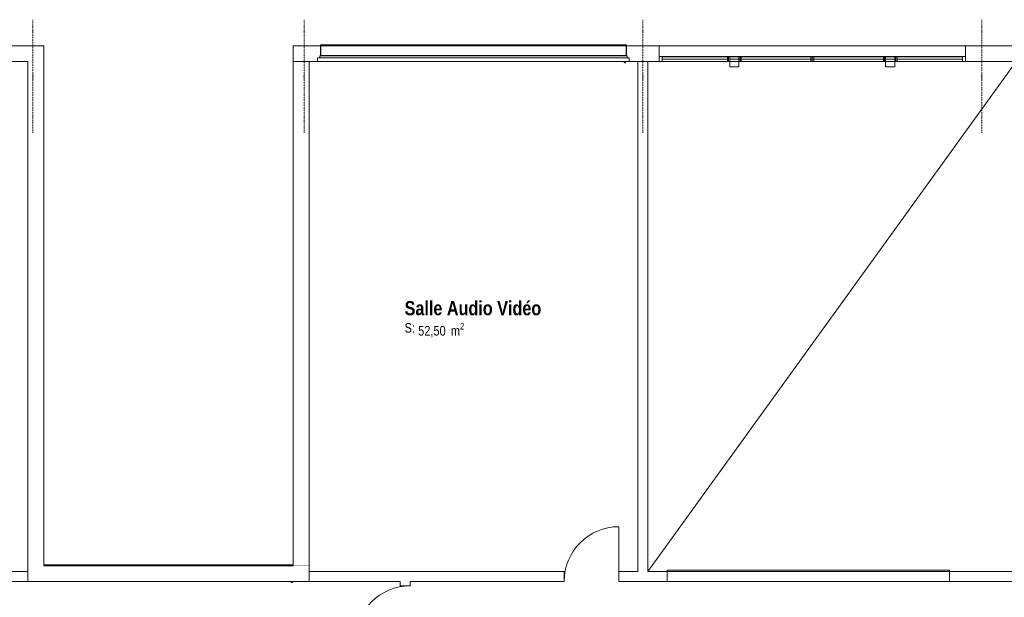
# Model space of a CAD drawing. Header units: millimetres. Extents: x -4899 to 185390, y -49258 to 65493.
# Tile 20 of 40: x 35955 to 53390, y -9759 to 462. Entities that reach past the tile are written whole.
import ezdxf

# ---------------------------------------------------------------- set-up
doc = ezdxf.new("R2010")
doc.units = ezdxf.units.MM
doc.header["$MEASUREMENT"] = 0
for name, pattern in [('Points tirets', [6.702778, 3.527778, -1.763889, 0, -1.411111]), ('Tirets', [4.586109, 2.822222, -1.763887]), ('Wipeout_Contour', [1000, 0, -1000])]:
    doc.linetypes.add(name, pattern=pattern)
for name, color, linetype in [('1._R+1_1_0', 7, 'Continuous'), ('1._R+1_1_02-01 File _ Axe.Construction', 7, 'Continuous'), ('1._R+1_1_08-01 2D Dessin général.2D', 7, 'Continuous'), ('1._R+1_1_A-AREA-____-OTLN.Modèle IFC', 7, 'Continuous'), ('1._R+1_1_A-GLAZ-____-OTLN.Modèle IFC', 7, 'Continuous'), ('1._R+1_1_A-GLAZ-CURT-OTLN.Modèle IFC', 7, 'Continuous'), ('1._R+1_1_A-GLAZ-CWMG-OTLN.Modèle IFC', 7, 'Continuous'), ('1._R+1_1_A-WALL-____-OTLN.Modèle IFC', 7, 'Continuous'), ('1._R+1_1_Fenêtres ARCHICAD', 7, 'Continuous'), ('1._R+1_1_Portes ARCHICAD', 7, 'Continuous'), ('1._R+1_1_S-COLS-____-OTLN.Modèle IFC', 7, 'Continuous')]:
    doc.layers.add(name, color=color, linetype=linetype)
doc.styles.add('STYLE_GENERE_1', font='txt')
doc.styles.add('STYLE_GENERE_3', font='txt')

msp = doc.modelspace()

# ---------------------------------------------------------------- wipeouts: each hides what was drawn before it
at = {"color": 254, "linetype": 'Wipeout_Contour', "lineweight": 0, "ltscale": 496538.322106}
msp.add_wipeout([(101003, 15140), (-4899, 15140), (-4899, -49258), (100952, -49258), (100953, -39236), (101003, -39236)], dxfattribs=at).dxf.layer = '1._R+1_1_0'

# ---------------------------------------------------------------- next in the draw order: linework, layer by layer
at = {"layer": '1._R+1_1_02-01 File _ Axe.Construction', "color": 7, "linetype": 'Points tirets', "lineweight": 5}
for p, q in [((52990, -538), (52990, 462)), ((52990, -1538), (52990, -538))]:
    msp.add_line(p, q, dxfattribs=at)
msp.add_point((52990, -538), dxfattribs=at)
msp.add_point((52990, -538), dxfattribs=at)
at = {"layer": '1._R+1_1_08-01 2D Dessin général.2D', "color": 7, "linetype": 'Continuous', "lineweight": 9}
for p, q in [((47280, -280), (47280, 3)), ((52700, -280), (52700, 3))]:
    msp.add_line(p, q, dxfattribs=at)
at = {"layer": '1._R+1_1_A-GLAZ-____-OTLN.Modèle IFC', "color": 7, "linetype": 'Continuous', "lineweight": 18}
for p, q in [((41280, 14), (41280, 15)), ((41285, 15), (41280, 15)), ((41280, 11), (41280, 14)), ((41285, 14), (41280, 14)), ((41280, -170), (41280, 11)), ((41285, 15), (41285, 14)), ((46695, 15), (41285, 15)), ((41285, 14), (41285, 11)), ((41285, 11), (41285, -170)), ((46695, 14), (46695, 15)), ((46700, 15), (46695, 15)), ((46695, 11), (46695, 14)), ((46700, 14), (46695, 14)), ((46695, -170), (46695, 11)), ((46700, 15), (46700, 14)), ((46700, 14), (46700, 11)), ((46700, 11), (46700, -170)), ((41280, -180), (41280, -170)), ((46700, -170), (41280, -170)), ((46700, -170), (46700, -180)), ((41230, -280), (41230, -210)), ((41230, -210), (46750, -210)), ((46750, -280), (41230, -280)), ((41270, -210), (41270, -180)), ((41270, -180), (46710, -180)), ((46660, -280), (46660, -298)), ((46660, -298), (46663, -300)), ((46663, -300), (46679, -300)), ((46670, -295), (46670, -280)), ((46679, -295), (46670, -295)), ((46679, -295), (46683, -295)), ((46683, -300), (46679, -300)), ((46683, -295), (46685, -295)), ((46683, -300), (46683, -295)), ((46685, -300), (46683, -300)), ((46685, -295), (46685, -300)), ((46710, -180), (46710, -210)), ((46750, -210), (46750, -280)), ((36380, -9186), (36380, -9185)), ((36385, -9185), (36380, -9185)), ((36380, -9189), (36380, -9186)), ((36385, -9186), (36380, -9186)), ((36380, -9370), (36380, -9189)), ((36385, -9185), (36385, -9186)), ((36385, -9186), (36385, -9189)), ((36385, -9189), (36385, -9370)), ((36330, -9480), (36330, -9410)), ((36330, -9410), (40850, -9410)), ((36370, -9410), (36370, -9380)), ((36370, -9380), (40810, -9380)), ((36380, -9380), (36380, -9370)), ((40800, -9370), (36380, -9370)), ((40800, -9370), (40800, -9380)), ((40810, -9380), (40810, -9410)), ((40850, -9410), (40850, -9480)), ((40850, -9480), (36330, -9480)), ((40760, -9480), (40760, -9498)), ((40760, -9498), (40762, -9500)), ((40762, -9500), (40779, -9500)), ((40770, -9495), (40770, -9480)), ((40779, -9495), (40770, -9495)), ((40779, -9495), (40783, -9495)), ((40783, -9500), (40779, -9500)), ((40783, -9495), (40785, -9495)), ((40783, -9500), (40783, -9495)), ((40785, -9500), (40783, -9500)), ((40785, -9495), (40785, -9500))]:
    msp.add_line(p, q, dxfattribs=at)
at = {"layer": '1._R+1_1_A-GLAZ-CURT-OTLN.Modèle IFC', "color": 7, "linetype": 'Continuous', "lineweight": 18}
for p, q in [((47330, -235), (47330, -195)), ((47330, -235), (47330, -195)), ((49965, -235), (49965, -195)), ((49990, -235), (49990, -195)), ((50015, -235), (50015, -195)), ((52650, -235), (52650, -195)), ((52650, -235), (52650, -195))]:
    msp.add_line(p, q, dxfattribs=at)
at = {"layer": '1._R+1_1_A-GLAZ-CWMG-OTLN.Modèle IFC', "color": 7, "linetype": 'Continuous', "lineweight": 18}
for p, q in [((47330, -190), (47280, -190)), ((47280, -190), (47280, -280)), ((47280, -190), (47280, -280)), ((47330, -190), (47280, -190)), ((47280, -190), (47280, -280)), ((47330, -190), (47280, -190)), ((47280, -190), (47280, -280)), ((47330, -190), (47280, -190)), ((47280, -190), (47280, -280)), ((47280, -280), (47330, -280)), ((47280, -280), (47330, -280)), ((47280, -280), (47330, -280)), ((47280, -280), (47330, -280)), ((47330, -280), (47330, -190)), ((47330, -280), (47330, -190)), ((47330, -280), (47330, -190)), ((47330, -280), (47330, -190)), ((47330, -190), (47330, -280)), ((49965, -190), (49965, -280)), ((49965, -280), (49965, -190)), ((49965, -190), (50015, -190)), ((49965, -280), (49965, -190)), ((49965, -190), (50015, -190)), ((50015, -280), (49965, -280)), ((50015, -280), (49965, -280)), ((49990, -190), (49990, -280)), ((49990, -190), (49990, -280)), ((49990, -190), (49990, -280)), ((49990, -190), (49990, -280)), ((50015, -190), (50015, -280)), ((50015, -190), (50015, -280)), ((50015, -190), (50015, -280)), ((52650, -280), (52650, -190)), ((52650, -190), (52700, -190)), ((52650, -280), (52650, -190)), ((52650, -190), (52700, -190)), ((52650, -280), (52650, -190)), ((52650, -190), (52700, -190)), ((52650, -280), (52650, -190)), ((52650, -190), (52700, -190)), ((52650, -190), (52650, -280)), ((52700, -280), (52650, -280)), ((52700, -280), (52650, -280)), ((52700, -280), (52650, -280)), ((52700, -280), (52650, -280)), ((52700, -190), (52700, -280)), ((52700, -190), (52700, -280)), ((52700, -190), (52700, -280)), ((52700, -190), (52700, -280)), ((52700, -190), (52700, -280))]:
    msp.add_line(p, q, dxfattribs=at)
at = {"layer": '1._R+1_1_A-WALL-____-OTLN.Modèle IFC', "color": 7, "linetype": 'Continuous', "lineweight": 18}
for q in [(63138, 0), (65065, 0)]:
    msp.add_line((40800, 0), q, dxfattribs=at)
at = {"layer": '1._R+1_1_A-WALL-____-OTLN.Modèle IFC', "color": 7, "linetype": 'Tirets', "lineweight": 9, "flags": 128}
msp.add_lwpolyline([(36380, -9200), (36100, -9200)], dxfattribs=at)

# ---------------------------------------------------------------- next in the draw order: texts
at = {"layer": '1._R+1_1_A-AREA-____-OTLN.Modèle IFC', "color": 7, "linetype": 'Continuous', "lineweight": 9, "attachment_point": 1}
for s, insert, char_height, style in [('\\A1;{\\pql;\\pt0;\\fArial Narrow|b1|i0|c0|p34;Salle Audio Vidéo}', (42771, -4518), 250, 'STYLE_GENERE_1'), ('\\A1;{\\pql;\\pt0;\\fArial Narrow|b0|i0|c0|p34;S: }', (42771, -4906), 170, 'STYLE_GENERE_3'), ('\\A1;{\\pql;\\pt0,100;\\fArial Narrow|b0|i0|c0|p34;52,50\\fArial Narrow|b0|i0|c0|p34;\\A1{\\H.66x;\\S^  ;}\\fArial Narrow|b0|i0|c0|p34; m\\fArial Narrow|b0|i0|c0|p34;\\A1{\\H.66x;\\S2^  ;}}', (43011, -4908), 170, 'STYLE_GENERE_3')]:
    msp.add_mtext(s, dxfattribs=dict(at, insert=insert, char_height=char_height, style=style))

# ---------------------------------------------------------------- next in the draw order: wipeouts: each hides what was drawn before it
at = {"color": 254, "linetype": 'Wipeout_Contour', "lineweight": 0, "ltscale": 133332.372668}
msp.add_wipeout([(30285, -280), (36380, -280), (36380, 0), (30285, 0)], dxfattribs=at).dxf.layer = '1._R+1_1_A-WALL-____-OTLN.Modèle IFC'
at = {"color": 254, "linetype": 'Wipeout_Contour', "lineweight": 0, "ltscale": 165803.91673}
msp.add_wipeout([(41080, -9200), (41080, -280), (40800, -280), (40800, -9200)], dxfattribs=at).dxf.layer = '1._R+1_1_A-WALL-____-OTLN.Modèle IFC'
at = {"color": 254, "linetype": 'Wipeout_Contour', "lineweight": 0, "ltscale": 140469.451743}
msp.add_wipeout([(36100, -9300), (31566, -9300), (31566, -9480), (36100, -9480)], dxfattribs=at).dxf.layer = '1._R+1_1_A-WALL-____-OTLN.Modèle IFC'
at = {"color": 254, "linetype": 'Wipeout_Contour', "lineweight": 0, "ltscale": 177383.243541}
msp.add_wipeout([(41080, -9480), (45595, -9480), (45595, -9300), (41080, -9300)], dxfattribs=at).dxf.layer = '1._R+1_1_A-WALL-____-OTLN.Modèle IFC'
at = {"color": 254, "linetype": 'Wipeout_Contour', "lineweight": 0, "ltscale": 191686.731967}
msp.add_wipeout([(46565, -9480), (47420, -9480), (47420, -9300), (46565, -9300)], dxfattribs=at).dxf.layer = '1._R+1_1_A-WALL-____-OTLN.Modèle IFC'
at = {"color": 254, "linetype": 'Wipeout_Contour', "lineweight": 0, "ltscale": 217154.649429}
msp.add_wipeout([(52420, -9480), (54520, -9480), (54520, -9300), (52420, -9300)], dxfattribs=at).dxf.layer = '1._R+1_1_A-WALL-____-OTLN.Modèle IFC'
at = {"color": 254, "linetype": 'Wipeout_Contour', "lineweight": 0, "ltscale": 194443.553915}
msp.add_wipeout([(48528, -190), (48528, -370), (48692, -370), (48692, -190)], dxfattribs=at).dxf.layer = '1._R+1_1_S-COLS-____-OTLN.Modèle IFC'
at = {"color": 254, "linetype": 'Wipeout_Contour', "lineweight": 0, "ltscale": 205482.82805}
msp.add_wipeout([(51288, -190), (51288, -370), (51451, -370), (51451, -190)], dxfattribs=at).dxf.layer = '1._R+1_1_S-COLS-____-OTLN.Modèle IFC'

# ---------------------------------------------------------------- next in the draw order: linework, layer by layer
at = {"layer": '1._R+1_1_02-01 File _ Axe.Construction', "color": 7, "linetype": 'Points tirets', "lineweight": 5}
for p, q in [((40990, -538), (40990, 462)), ((40990, -1538), (40990, -538))]:
    msp.add_line(p, q, dxfattribs=at)
msp.add_point((40990, -538), dxfattribs=at)
msp.add_point((40990, -538), dxfattribs=at)
at = {"layer": '1._R+1_1_A-GLAZ-____-OTLN.Modèle IFC', "color": 7, "linetype": 'Continuous', "lineweight": 18}
for p, q in [((40795, -9185), (36385, -9185)), ((40795, -9186), (40795, -9185)), ((40800, -9185), (40795, -9185)), ((40795, -9189), (40795, -9186)), ((40800, -9186), (40795, -9186)), ((40795, -9370), (40795, -9189)), ((40800, -9185), (40800, -9186)), ((40800, -9186), (40800, -9189)), ((40800, -9189), (40800, -9370))]:
    msp.add_line(p, q, dxfattribs=at)
at = {"layer": '1._R+1_1_A-GLAZ-CURT-OTLN.Modèle IFC', "color": 7, "linetype": 'Continuous', "lineweight": 18}
for p, q in [((47330, -195), (48490, -195)), ((47330, -195), (48490, -195)), ((47330, -235), (48490, -235)), ((47330, -235), (48490, -235)), ((48490, -235), (48490, -195)), ((48490, -235), (48490, -195)), ((48528, -195), (48692, -195)), ((48528, -235), (48528, -195)), ((48528, -195), (48711, -195)), ((48528, -235), (48528, -195)), ((48528, -195), (51452, -195)), ((48528, -235), (48528, -195)), ((48528, -235), (48692, -235)), ((48528, -235), (48711, -235)), ((48528, -235), (51452, -235)), ((48692, -235), (48692, -195)), ((48711, -195), (49990, -195)), ((48711, -235), (48711, -195)), ((48711, -235), (49990, -235)), ((48730, -195), (49965, -195)), ((48730, -235), (48730, -195)), ((48730, -235), (49965, -235)), ((49990, -195), (51269, -195)), ((49990, -235), (51269, -235)), ((50015, -195), (51250, -195)), ((50015, -235), (51250, -235)), ((51250, -235), (51250, -195)), ((51269, -195), (51452, -195)), ((51269, -235), (51269, -195)), ((51269, -235), (51452, -235)), ((51288, -195), (51452, -195)), ((51288, -235), (51288, -195)), ((51288, -235), (51452, -235)), ((51452, -235), (51452, -195)), ((51452, -235), (51452, -195)), ((51452, -235), (51452, -195)), ((51490, -195), (52650, -195)), ((51490, -235), (51490, -195)), ((51490, -195), (52650, -195)), ((51490, -235), (51490, -195)), ((51490, -235), (52650, -235)), ((51490, -235), (52650, -235))]:
    msp.add_line(p, q, dxfattribs=at)
at = {"layer": '1._R+1_1_A-GLAZ-CWMG-OTLN.Modèle IFC', "color": 7, "linetype": 'Continuous', "lineweight": 18}
for p, q in [((47280, -190), (48509, -190)), ((47280, -280), (48509, -280)), ((47330, -190), (48490, -190)), ((47330, -280), (48490, -280)), ((48490, -280), (48490, -190)), ((48490, -190), (48528, -190)), ((48490, -280), (48490, -190)), ((48490, -190), (48528, -190)), ((48490, -280), (48490, -190)), ((48490, -190), (48528, -190)), ((48490, -280), (48490, -190)), ((48490, -190), (48528, -190)), ((48490, -190), (48490, -280)), ((48528, -280), (48490, -280)), ((48528, -280), (48490, -280)), ((48528, -280), (48490, -280)), ((48528, -280), (48490, -280)), ((48509, -190), (48509, -280)), ((48509, -190), (48509, -280)), ((48509, -190), (48711, -190)), ((48509, -280), (48711, -280)), ((48528, -190), (48528, -280)), ((48528, -190), (48528, -280)), ((48528, -190), (48711, -190)), ((48528, -190), (48528, -280)), ((48528, -190), (48528, -280)), ((48528, -190), (48528, -280)), ((48528, -280), (48711, -280)), ((48692, -280), (48692, -190)), ((48692, -190), (48730, -190)), ((48692, -280), (48692, -190)), ((48692, -190), (48730, -190)), ((48730, -280), (48692, -280)), ((48730, -280), (48692, -280)), ((48711, -190), (48711, -280)), ((48711, -190), (48711, -280)), ((48711, -190), (49990, -190)), ((48711, -190), (48711, -280)), ((48711, -190), (48711, -280)), ((48711, -190), (49990, -190)), ((48711, -280), (49990, -280)), ((48711, -280), (49990, -280)), ((48730, -190), (48730, -280)), ((48730, -190), (48730, -280)), ((48730, -190), (49965, -190)), ((48730, -190), (48730, -280)), ((48730, -280), (49965, -280)), ((49990, -190), (51269, -190)), ((49990, -190), (51269, -190)), ((49990, -280), (51269, -280)), ((49990, -280), (51269, -280)), ((50015, -190), (51250, -190)), ((50015, -280), (51250, -280)), ((51250, -280), (51250, -190)), ((51250, -190), (51288, -190)), ((51250, -190), (51250, -280)), ((51250, -280), (51250, -190)), ((51250, -190), (51288, -190)), ((51288, -280), (51250, -280)), ((51288, -280), (51250, -280)), ((51269, -190), (51269, -280)), ((51269, -190), (51471, -190)), ((51269, -190), (51269, -280)), ((51269, -190), (51269, -280)), ((51269, -190), (51452, -190)), ((51269, -190), (51269, -280)), ((51269, -280), (51471, -280)), ((51269, -280), (51452, -280)), ((51288, -190), (51288, -280)), ((51288, -190), (51288, -280)), ((51452, -280), (51452, -190)), ((51452, -190), (51490, -190)), ((51452, -280), (51452, -190)), ((51452, -190), (51490, -190)), ((51452, -190), (51452, -280)), ((51452, -280), (51452, -190)), ((51452, -190), (51490, -190)), ((51452, -280), (51452, -190)), ((51452, -190), (51490, -190)), ((51490, -280), (51452, -280)), ((51490, -280), (51452, -280)), ((51490, -280), (51452, -280)), ((51490, -280), (51452, -280)), ((51471, -190), (51471, -280)), ((51471, -190), (51471, -280)), ((51471, -190), (52700, -190)), ((51471, -280), (52700, -280)), ((51490, -190), (51490, -280)), ((51490, -190), (51490, -280)), ((51490, -190), (51490, -280)), ((51490, -190), (51490, -280)), ((51490, -190), (51490, -280)), ((51490, -190), (52650, -190)), ((51490, -280), (52650, -280))]:
    msp.add_line(p, q, dxfattribs=at)
at = {"layer": '1._R+1_1_A-WALL-____-OTLN.Modèle IFC', "color": 7, "linetype": 'Continuous', "lineweight": 18}
for p in [(40800, 0), (40800, 0), (41080, -280)]:
    msp.add_line(p, (40800, -280), dxfattribs=at)
at = {"layer": '1._R+1_1_A-WALL-____-OTLN.Modèle IFC', "color": 7, "linetype": 'Continuous', "lineweight": 20}
for p, q in [((45595, -9480), (45595, -9300)), ((46565, -9480), (46565, -9300)), ((47420, -9480), (47420, -9300)), ((52420, -9480), (52420, -9300))]:
    msp.add_line(p, q, dxfattribs=at)
at = {"layer": '1._R+1_1_A-WALL-____-OTLN.Modèle IFC', "color": 7, "linetype": 'Continuous', "lineweight": 5}
for p, q in [((52420, -9300), (47420, -9300)), ((47420, -9480), (52420, -9480))]:
    msp.add_line(p, q, dxfattribs=at)
at = {"layer": '1._R+1_1_A-WALL-____-OTLN.Modèle IFC', "color": 7, "linetype": 'Continuous', "lineweight": 20, "flags": 128}
for points in [[(36380, 0), (30285, 0)], [(36380, -280), (36380, 0)], [(30465, -280), (36100, -280)], [(41080, -280), (40800, -280)], [(40800, -280), (40800, -9200)], [(41080, -9200), (41080, -280)], [(36100, -9300), (31566, -9300)], [(36100, -9300), (36100, -9480)], [(45595, -9300), (41080, -9300)], [(41080, -9480), (41080, -9300)], [(46900, -9300), (46565, -9300)], [(47420, -9300), (47080, -9300)], [(53600, -9300), (52420, -9300)], [(34490, -9480), (36100, -9480)], [(41080, -9480), (42690, -9480)], [(42870, -9480), (45595, -9480)], [(46565, -9480), (47420, -9480)], [(52420, -9480), (54520, -9480)]]:
    msp.add_lwpolyline(points, dxfattribs=at)
at = {"layer": '1._R+1_1_A-WALL-____-OTLN.Modèle IFC', "color": 7, "linetype": 'Tirets', "lineweight": 9, "flags": 128}
for points in [[(36100, 0), (30285, 0)], [(36380, 0), (36100, 0)], [(36380, -9200), (36380, 0)], [(30285, -280), (36100, -280)], [(36100, -280), (36100, -9200)], [(40800, -280), (40800, -9200)], [(41080, -280), (40800, -280)], [(41080, -9200), (41080, -280)], [(41080, -9200), (36100, -9200)], [(36100, -9200), (36100, -9480)], [(40800, -9200), (41080, -9200)], [(41080, -9480), (41080, -9200)], [(36100, -9480), (41080, -9480)]]:
    msp.add_lwpolyline(points, dxfattribs=at)
at = {"layer": '1._R+1_1_Fenêtres ARCHICAD', "color": 7, "linetype": 'Continuous', "lineweight": 5}
for p, q in [((47420, -9280), (52420, -9280)), ((47420, -9480), (47420, -9280)), ((52420, -9280), (52420, -9480)), ((52420, -9480), (47420, -9480))]:
    msp.add_line(p, q, dxfattribs=at)
at = {"layer": '1._R+1_1_Portes ARCHICAD', "color": 7, "linetype": 'Continuous', "lineweight": 5}
msp.add_line((46565, -9480), (46565, -8510), dxfattribs=at)
msp.add_arc((46565, -9480), 970, 90, 180, dxfattribs=at)
at = {"layer": '1._R+1_1_S-COLS-____-OTLN.Modèle IFC', "color": 7, "linetype": 'Continuous', "lineweight": 9, "flags": 128}
for points in [[(48528, -190), (48528, -370), (48692, -370), (48692, -190)], [(51288, -190), (51288, -370), (51451, -370), (51451, -190)]]:
    msp.add_lwpolyline(points, close=True, dxfattribs=at)

# ---------------------------------------------------------------- next in the draw order: wipeouts: each hides what was drawn before it
at = {"color": 254, "linetype": 'Wipeout_Contour', "lineweight": 0, "ltscale": 147355.714477}
msp.add_wipeout([(36100, -280), (36100, -9390), (36380, -9390), (36380, -280)], dxfattribs=at).dxf.layer = '1._R+1_1_A-WALL-____-OTLN.Modèle IFC'
at = {"color": 254, "linetype": 'Wipeout_Contour', "lineweight": 0, "ltscale": 189784.85666}
msp.add_wipeout([(47080, -9300), (47080, -280), (46900, -280), (46900, -9300)], dxfattribs=at).dxf.layer = '1._R+1_1_A-WALL-____-OTLN.Modèle IFC'
at = {"color": 254, "linetype": 'Wipeout_Contour', "lineweight": 0, "ltscale": 175303.757198}
msp.add_wipeout([(42690, -9480), (42690, -9555), (42870, -9555), (42870, -9480)], dxfattribs=at).dxf.layer = '1._R+1_1_A-WALL-____-OTLN.Modèle IFC'

# ---------------------------------------------------------------- next in the draw order: linework, layer by layer
at = {"layer": '1._R+1_1_02-01 File _ Axe.Construction', "color": 7, "linetype": 'Points tirets', "lineweight": 5}
for p, q in [((36190, -538), (36190, 462)), ((46990, -538), (46990, 462)), ((36190, -1538), (36190, -538)), ((46990, -1538), (46990, -538))]:
    msp.add_line(p, q, dxfattribs=at)
for p in [(36190, -538), (36190, -538), (46990, -538), (46990, -538)]:
    msp.add_point(p, dxfattribs=at)
at = {"layer": '1._R+1_1_08-01 2D Dessin général.2D', "color": 7, "linetype": 'Continuous', "lineweight": 9}
msp.add_line((47080, -9300), (53600, -280), dxfattribs=at)
at = {"layer": '1._R+1_1_A-WALL-____-OTLN.Modèle IFC', "color": 7, "linetype": 'Continuous', "lineweight": 18}
for p, q in [((65065, -280), (40800, -280)), ((46900, -280), (41080, -280)), ((47080, -280), (46900, -280)), ((53600, -280), (47080, -280))]:
    msp.add_line(p, q, dxfattribs=at)
at = {"layer": '1._R+1_1_A-WALL-____-OTLN.Modèle IFC', "color": 7, "linetype": 'Continuous', "lineweight": 20}
msp.add_line((42690, -9555), (42870, -9555), dxfattribs=at)
at = {"layer": '1._R+1_1_A-WALL-____-OTLN.Modèle IFC', "color": 7, "linetype": 'Continuous', "lineweight": 20, "flags": 128}
for points in [[(36100, -280), (36100, -9390)], [(36380, -9390), (36380, -280)], [(47080, -280), (46900, -280)], [(46900, -280), (46900, -9300)], [(47080, -9300), (47080, -280)], [(36100, -9390), (36380, -9390)], [(42690, -9480), (42690, -9555)], [(42870, -9555), (42870, -9480)]]:
    msp.add_lwpolyline(points, dxfattribs=at)
at = {"layer": '1._R+1_1_Portes ARCHICAD', "color": 7, "linetype": 'Continuous', "lineweight": 5}
msp.add_arc((42870, -10525), 970, 90, 180, dxfattribs=at)

# ---------------------------------------------------------------- next in the draw order: wipeouts: each hides what was drawn before it
at = {"color": 254, "linetype": 'Wipeout_Contour', "lineweight": 0, "ltscale": 158835.12188}
msp.add_wipeout([(36100, -9480), (41080, -9480), (41080, -9200), (36100, -9200)], dxfattribs=at).dxf.layer = '1._R+1_1_A-WALL-____-OTLN.Modèle IFC'

# ---------------------------------------------------------------- next in the draw order: linework, layer by layer
at = {"layer": '1._R+1_1_A-WALL-____-OTLN.Modèle IFC', "color": 7, "linetype": 'Continuous', "lineweight": 20, "flags": 128}
for points in [[(36100, -9200), (36100, -9480)], [(40800, -9200), (36380, -9200)], [(41080, -9480), (41080, -9200)], [(36100, -9480), (41080, -9480)]]:
    msp.add_lwpolyline(points, dxfattribs=at)

doc.saveas('drawing.dxf')
